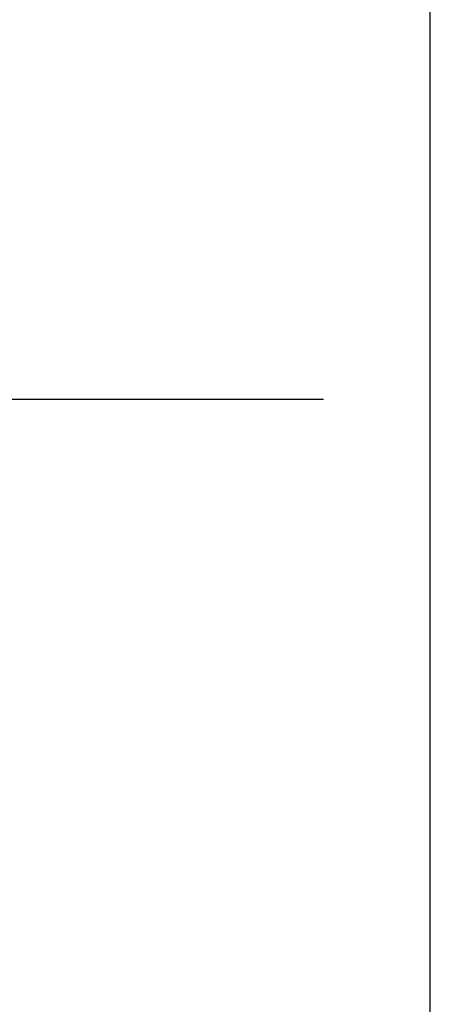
# Model space of a CAD drawing. Header units: millimetres. Extents: x -24622 to 2314, y -1603 to 2287.
# Tile 91 of 197: x -2744 to -2664, y 1575 to 1769. Entities that reach past the tile are written whole.
import ezdxf
from ezdxf.lldxf.tags import DXFTag

# ---------------------------------------------------------------- set-up
doc = ezdxf.new("R2010")
doc.units = ezdxf.units.MM
tags = doc.linetypes.add('CENTER', pattern=[2, 1.25, -0.25, 0.25, -0.25]).pattern_tags.tags
tags[10:11] = [DXFTag(74, 4), DXFTag(75, 0), DXFTag(340, '0'), DXFTag(46, 1.0), DXFTag(50, 0.0), DXFTag(44, 0.0), DXFTag(45, 0.0)]
tags[8:9] = [DXFTag(74, 4), DXFTag(75, 0), DXFTag(340, '0'), DXFTag(46, 1.0), DXFTag(50, 0.0), DXFTag(44, 0.0), DXFTag(45, 0.0)]
tags[6:7] = [DXFTag(74, 4), DXFTag(75, 0), DXFTag(340, '0'), DXFTag(46, 1.0), DXFTag(50, 0.0), DXFTag(44, 0.0), DXFTag(45, 0.0)]
tags[4:5] = [DXFTag(74, 4), DXFTag(75, 0), DXFTag(340, '0'), DXFTag(46, 1.0), DXFTag(50, 0.0), DXFTag(44, 0.0), DXFTag(45, 0.0)]

msp = doc.modelspace()

# ---------------------------------------------------------------- linework, layer by layer
at = {"color": 7, "linetype": 'Continuous'}
msp.add_line((-2663.808, 1460.415), (-2663.808, 2000.415), dxfattribs=at)
at = {"color": 1, "linetype": 'CENTER', "ltscale": 304.8}
msp.add_line((-3344.808, 1694.415), (-2684.808, 1694.415), dxfattribs=at)

doc.saveas('drawing.dxf')
